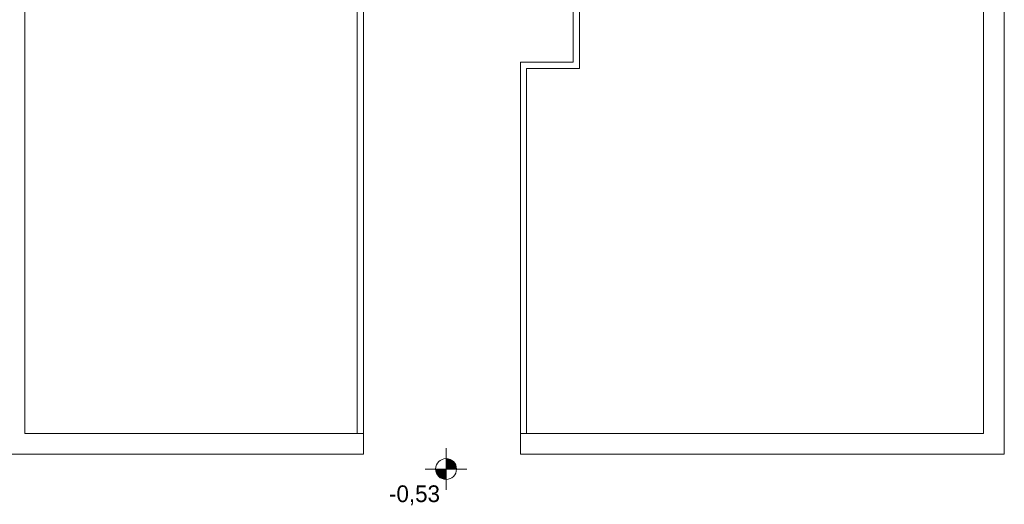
# Model space of a CAD drawing. Extents: x -220425 to -93252, y -20065 to 80294.
# Tile 89 of 103: x -108782 to -99362, y -18344 to -13707. Entities that reach past the tile are written whole.
import ezdxf

# ---------------------------------------------------------------- set-up
doc = ezdxf.new("R2010")
doc.units = 0
doc.header["$MEASUREMENT"] = 0
for name, color, linetype, lineweight in [('Arch schody_Nr_Pióra__21', 7, 'Continuous', 9), ('INWENT RZĘDNE_Nr_Pióra__21', 7, 'Continuous', 9), ('PODKŁAD', 252, 'Continuous', 35)]:
    doc.layers.add(name, color=color, linetype=linetype, lineweight=lineweight)
doc.styles.add('GENERATED_STYLE_2', font='txt')

# ---------------------------------------------------------------- blocks, each defined once
blk = doc.blocks.new('parter')
at = {"layer": 'INWENT RZĘDNE_Nr_Pióra__21', "linetype": 'Continuous'}
for points in [[(-168562.9, -18006), (-168462.9, -18006), (-168470.5, -17967.7), (-168492.2, -17935.3), (-168524.6, -17913.6), (-168562.9, -17906)], [(-168562.9, -18006), (-168662.9, -18006), (-168655.3, -18044.3), (-168633.6, -18076.7), (-168601.2, -18098.4), (-168562.9, -18106)]]:
    blk.add_hatch(color=252, dxfattribs=at).paths.add_polyline_path(points, flags=0)
at = {"layer": 'Arch schody_Nr_Pióra__21', "color": 252, "linetype": 'Continuous'}
for p, q in [((-172592.4, -10215.1), (-172592.4, -17665.1)), ((-163422.4, -10515.1), (-163422.4, -17665.1)), ((-163222.4, -10515.1), (-163222.4, -17865.1)), ((-169412.4, -12915.2), (-169412.4, -17665.1)), ((-169352.4, -12915.2), (-169352.4, -17665.1)), ((-167347.4, -12915.2), (-167347.4, -14115.2)), ((-167287.4, -14175.2), (-167287.4, -12915.2)), ((-167347.4, -14115.2), (-167852.4, -14115.2)), ((-167852.4, -17665.1), (-167852.4, -14115.2)), ((-167287.4, -14175.2), (-167792.4, -14175.2)), ((-167792.4, -17665.1), (-167792.4, -14175.2)), ((-172592.4, -17665.1), (-169352.4, -17665.1)), ((-169352.4, -17665.1), (-169352.4, -17865.1)), ((-167852.4, -17665.1), (-163422.4, -17665.1)), ((-167852.4, -17665.1), (-167852.4, -17865.1)), ((-176772.4, -17865.1), (-169352.4, -17865.1)), ((-167852.4, -17865.1), (-163222.4, -17865.1))]:
    blk.add_line(p, q, dxfattribs=at)
at = {"layer": 'INWENT RZĘDNE_Nr_Pióra__21', "color": 252, "linetype": 'Continuous'}
for p, q in [((-168562.9, -18206), (-168562.9, -17806)), ((-168762.9, -18006), (-168362.9, -18006))]:
    blk.add_line(p, q, dxfattribs=at)
blk.add_circle((-168562.9, -18006), 100, dxfattribs=at)
at = {"layer": 'INWENT RZĘDNE_Nr_Pióra__21', "color": 252, "insert": (-169108.9, -18352.3), "char_height": 160, "attachment_point": 7, "style": 'GENERATED_STYLE_2'}
blk.add_mtext('{-0,53}', dxfattribs=at)

msp = doc.modelspace()

# ---------------------------------------------------------------- block references
at = {"layer": 'PODKŁAD'}
msp.add_blockref('parter', (63860.6, 0), dxfattribs=at)
msp.add_blockref('parter', (63860.6, 0), dxfattribs=at)

doc.saveas('drawing.dxf')
